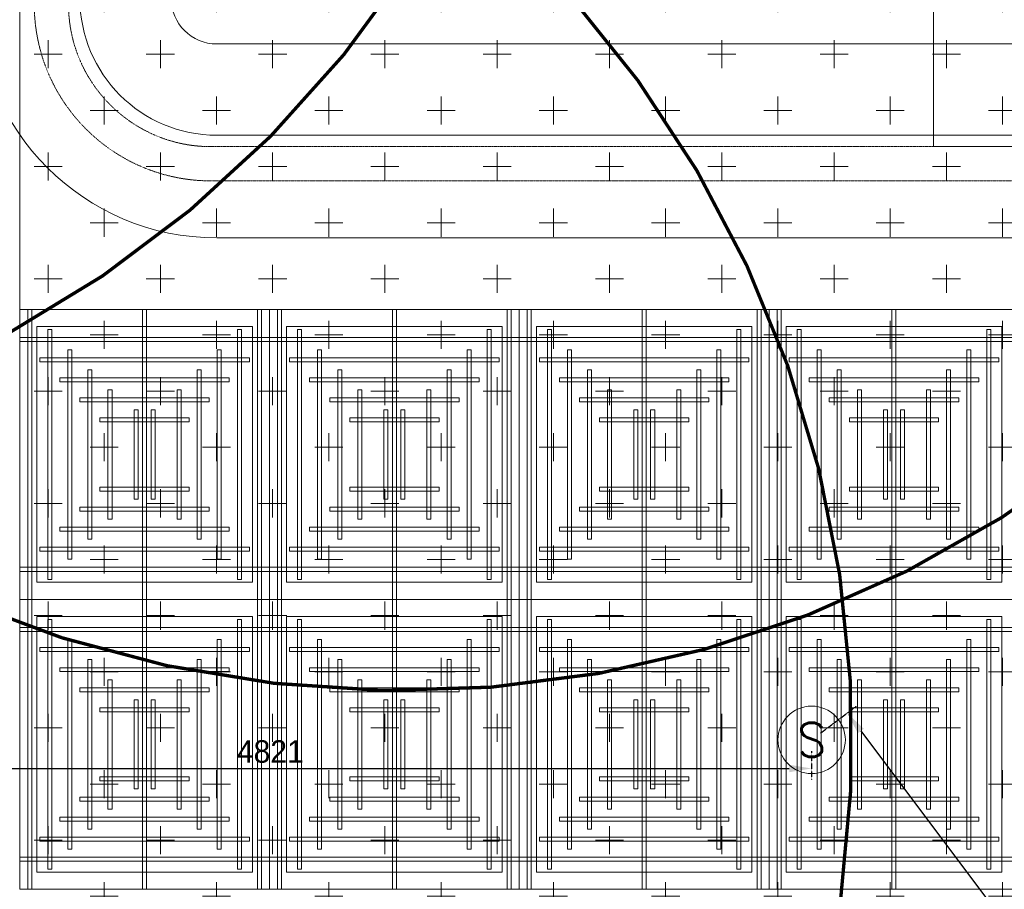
# Model space of a CAD drawing. Header units: millimetres. Extents: x 149250 to 222845, y -30669 to 18303.
# Tile 24 of 36: x 205532 to 209917, y 3344 to 7217. Entities that reach past the tile are written whole.
import ezdxf
from ezdxf.enums import TextEntityAlignment as Align

# ---------------------------------------------------------------- set-up
doc = ezdxf.new("R2010")
doc.units = ezdxf.units.MM
doc.header["$MEASUREMENT"] = 0
doc.header["$PDMODE"] = 3
doc.linetypes.add('( Hidden )', pattern=[0.375, 0.25, -0.125])
doc.linetypes.add('IRISH HOUSE_FF46_HYD AIRPORT_HVAC DUCTING LAYOUT 3$0$( Dashed )', pattern=[0.75, 0.5, -0.25])
doc.layers.get('0').update_dxf_attribs({"lineweight": 5})
doc.layers.get('Defpoints').update_dxf_attribs({"color": 2, "lineweight": 20})
for name, color, linetype, lineweight in [('A-ANNO-DIMS-30', 7, 'Continuous', 5), ('IRISH HOUSE_FF46_HYD AIRPORT_HVAC DUCTING LAYOUT 3$0$02_Elevation 00', 8, 'Continuous', 9), ('IRISH HOUSE_FF46_HYD AIRPORT_HVAC DUCTING LAYOUT 3$0$Ceiling', 14, 'Continuous', 9), ('IRISH HOUSE_FF46_HYD AIRPORT_HVAC DUCTING LAYOUT 3$0$Grey', 8, 'Continuous', 9)]:
    doc.layers.add(name, color=color, linetype=linetype, lineweight=lineweight)
doc.layers.add('IRISH HOUSE_FF46_HYD AIRPORT_HVAC DUCTING LAYOUT 3$0$RCP LAYOUT', color=9, linetype='Continuous', true_color=0x808080)
doc.layers.add('M-MEP-ELFA-DETECTOR', color=7, linetype='Continuous', lineweight=20, true_color=0xa50000)
doc.layers.add('M-MEP-ELPR-EQUIP', color=6, linetype='Continuous', lineweight=20, true_color=0xff00ff)
doc.styles.add('Oswald Light', font='txt')
doc.styles.get("Standard").update_dxf_attribs({"font": 'romans.shx'})
doc.dimstyles.new('MDS-50', dxfattribs={"dimtxt": 100, "dimasz": 100, "dimexe": 50, "dimexo": 50, "dimgap": 25, "dimtad": 1, "dimdec": 0, "dimtxsty": 'Oswald Light', "dimcen": 0, "dimdle": 1.5875, "dimazin": 0, "dimtfac": 1, "dimtdec": 0, "dimtix": 1, "dimtmove": 0, "dimatfit": 0, "dimfxl": 1, "dimfrac": 2, "dimtolj": 1, "dimarcsym": 0})
pattern_1 = [(0, (215845.97, 40813), (250, 250), [125, -375]), (90, (215908.47, 40750.5), (-250, 250), [125, -375])]

# ---------------------------------------------------------------- blocks, each defined once
blk = doc.blocks.new('IRISH HOUSE_FF46_HYD AIRPORT_HVAC DUCTING LAYOUT 3$0$IRISH HOUSE-RCP LAYOUT')
at = {"color": 8, "lineweight": 0, "ltscale": 0.25, "true_color": 0x808080}
for p, q in [((5185.4, 3209.1), (5185.4, -3245.4)), ((5185.4, -3245.4), (10746.8, -3245.4)), ((5185.4, -4536.3), (5185.4, -3245.4)), ((5185.4, -3245.4), (6297.7, -3245.4)), ((7409.9, -3245.4), (6297.7, -3245.4)), ((6297.7, -3245.4), (6297.7, -4536.3)), ((6297.7, -3245.4), (6297.7, -4536.3)), ((7409.9, -4536.3), (7409.9, -3245.4)), ((7409.9, -4536.3), (7409.9, -3245.4)), ((7409.9, -3245.4), (8522.2, -3245.4)), ((8522.2, -3245.4), (8522.2, -4536.3)), ((9634.5, -3245.4), (8522.2, -3245.4)), ((8522.2, -3245.4), (8522.2, -4536.3)), ((5261.6, -4460.1), (5261.6, -3321.6)), ((5261.6, -3321.6), (6221.5, -3321.6)), ((6221.5, -3321.6), (6221.5, -4460.1)), ((7333.7, -3321.6), (6373.9, -3321.6)), ((6373.9, -3321.6), (6373.9, -4460.1)), ((7333.7, -4460.1), (7333.7, -3321.6)), ((7486.1, -4460.1), (7486.1, -3321.6)), ((7486.1, -3321.6), (8446, -3321.6)), ((8446, -3321.6), (8446, -4460.1)), ((9558.3, -3321.6), (8598.4, -3321.6)), ((8598.4, -3321.6), (8598.4, -4460.1)), ((9558.3, -4460.1), (9558.3, -3321.6)), ((6221.5, -4460.1), (5261.6, -4460.1)), ((6373.9, -4460.1), (7333.7, -4460.1)), ((8446, -4460.1), (7486.1, -4460.1)), ((8598.4, -4460.1), (9558.3, -4460.1)), ((6297.7, -4536.3), (5185.4, -4536.3)), ((6297.7, -4536.3), (5185.4, -4536.3)), ((5185.4, -4536.3), (5185.4, -5827.2)), ((6297.7, -4536.3), (7409.9, -4536.3)), ((6297.7, -4536.3), (7409.9, -4536.3)), ((6297.7, -5827.2), (6297.7, -4536.3)), ((6297.7, -5827.2), (6297.7, -4536.3)), ((7409.9, -4536.3), (7409.9, -5827.2)), ((8522.2, -4536.3), (7409.9, -4536.3)), ((8522.2, -4536.3), (7409.9, -4536.3)), ((7409.9, -4536.3), (7409.9, -5827.2)), ((8522.2, -5827.2), (8522.2, -4536.3)), ((8522.2, -4536.3), (9634.5, -4536.3)), ((8522.2, -4536.3), (9634.5, -4536.3)), ((8522.2, -5827.2), (8522.2, -4536.3)), ((6221.5, -4612.5), (5261.6, -4612.5)), ((5261.6, -4612.5), (5261.6, -5751)), ((6221.5, -5751), (6221.5, -4612.5)), ((6373.9, -4612.5), (7333.7, -4612.5)), ((6373.9, -5751), (6373.9, -4612.5)), ((7333.7, -4612.5), (7333.7, -5751)), ((8446, -4612.5), (7486.1, -4612.5)), ((7486.1, -4612.5), (7486.1, -5751)), ((8446, -5751), (8446, -4612.5)), ((8598.4, -4612.5), (9558.3, -4612.5)), ((8598.4, -5751), (8598.4, -4612.5)), ((9558.3, -4612.5), (9558.3, -5751)), ((5261.6, -5751), (6221.5, -5751)), ((7333.7, -5751), (6373.9, -5751)), ((7486.1, -5751), (8446, -5751)), ((9558.3, -5751), (8598.4, -5751)), ((5185.4, -5827.2), (6297.7, -5827.2)), ((7409.9, -5827.2), (6297.7, -5827.2)), ((7409.9, -5827.2), (8522.2, -5827.2)), ((9634.5, -5827.2), (8522.2, -5827.2))]:
    blk.add_line(p, q, dxfattribs=at)
at = {"layer": 'IRISH HOUSE_FF46_HYD AIRPORT_HVAC DUCTING LAYOUT 3$0$02_Elevation 00', "color": 8, "lineweight": 0, "ltscale": 0.25, "true_color": 0x808080}
for p, q in [((9254.7, -1753.8), (9254.7, -2519.9)), ((9254.7, -2519.9), (10677.1, -2519.9))]:
    blk.add_line(p, q, dxfattribs=at)
at = {"layer": 'IRISH HOUSE_FF46_HYD AIRPORT_HVAC DUCTING LAYOUT 3$0$Ceiling', "color": 8, "lineweight": 0, "ltscale": 0.25, "true_color": 0x808080}
for p, q in [((5239, -3245.4), (5221.1, -3245.4)), ((5221.1, -3245.4), (5221.1, -4536.3)), ((5239, -4536.3), (5239, -3245.4)), ((5732.6, -4536.3), (5732.6, -3245.4)), ((5732.6, -3245.4), (5750.5, -3245.4)), ((5750.5, -3245.4), (5750.5, -4536.3)), ((6244, -4536.3), (6244, -3245.4)), ((6244, -3245.4), (6261.9, -3245.4)), ((6261.9, -3245.4), (6261.9, -4536.3)), ((6351.3, -3245.4), (6333.4, -3245.4)), ((6333.4, -3245.4), (6333.4, -4536.3)), ((6351.3, -4536.3), (6351.3, -3245.4)), ((6862.7, -3245.4), (6844.9, -3245.4)), ((6844.9, -3245.4), (6844.9, -4536.3)), ((6862.7, -4536.3), (6862.7, -3245.4)), ((7356.3, -4536.3), (7356.3, -3245.4)), ((7356.3, -3245.4), (7374.2, -3245.4)), ((7374.2, -3245.4), (7374.2, -4536.3)), ((7463.6, -3245.4), (7445.7, -3245.4)), ((7445.7, -3245.4), (7445.7, -4536.3)), ((7463.6, -4536.3), (7463.6, -3245.4)), ((7957.1, -4536.3), (7957.1, -3245.4)), ((7957.1, -3245.4), (7975, -3245.4)), ((7975, -3245.4), (7975, -4536.3)), ((8468.6, -4536.3), (8468.6, -3245.4)), ((8468.6, -3245.4), (8486.5, -3245.4)), ((8486.5, -3245.4), (8486.5, -4536.3)), ((8575.8, -3245.4), (8558, -3245.4)), ((8558, -3245.4), (8558, -4536.3)), ((8575.8, -4536.3), (8575.8, -3245.4)), ((9087.3, -3245.4), (9069.4, -3245.4)), ((9069.4, -3245.4), (9069.4, -4536.3)), ((9087.3, -4536.3), (9087.3, -3245.4)), ((6297.7, -3370.5), (5185.4, -3370.5)), ((5185.4, -3370.5), (5185.4, -3388.4)), ((5310.5, -4447), (5310.5, -3334.8)), ((5310.5, -3334.8), (5328.4, -3334.8)), ((5328.4, -3334.8), (5328.4, -4447)), ((6154.7, -4447), (6154.7, -3334.8)), ((6154.7, -3334.8), (6172.6, -3334.8)), ((6172.6, -3334.8), (6172.6, -4447)), ((6297.7, -3388.4), (6297.7, -3370.5)), ((6297.7, -3370.5), (7409.9, -3370.5)), ((6297.7, -3388.4), (6297.7, -3370.5)), ((6440.6, -3334.8), (6422.8, -3334.8)), ((6422.8, -3334.8), (6422.8, -4447)), ((6440.6, -4447), (6440.6, -3334.8)), ((7284.8, -3334.8), (7267, -3334.8)), ((7267, -3334.8), (7267, -4447)), ((7284.8, -4447), (7284.8, -3334.8)), ((7409.9, -3370.5), (7409.9, -3388.4)), ((8522.2, -3370.5), (7409.9, -3370.5)), ((7409.9, -3370.5), (7409.9, -3388.4)), ((7535, -4447), (7535, -3334.8)), ((7535, -3334.8), (7552.9, -3334.8)), ((7552.9, -3334.8), (7552.9, -4447)), ((8379.2, -4447), (8379.2, -3334.8)), ((8379.2, -3334.8), (8397.1, -3334.8)), ((8397.1, -3334.8), (8397.1, -4447)), ((8522.2, -3388.4), (8522.2, -3370.5)), ((8522.2, -3388.4), (8522.2, -3370.5)), ((8522.2, -3370.5), (9634.5, -3370.5)), ((8665.2, -3334.8), (8647.3, -3334.8)), ((8647.3, -3334.8), (8647.3, -4447)), ((8665.2, -4447), (8665.2, -3334.8)), ((9509.4, -3334.8), (9491.5, -3334.8)), ((9491.5, -3334.8), (9491.5, -4447)), ((9509.4, -4447), (9509.4, -3334.8)), ((5185.4, -3388.4), (6297.7, -3388.4)), ((7409.9, -3388.4), (6297.7, -3388.4)), ((7409.9, -3388.4), (8522.2, -3388.4)), ((9634.5, -3388.4), (8522.2, -3388.4)), ((5274.7, -3459.9), (5274.7, -3477.8)), ((6208.2, -3459.9), (5274.7, -3459.9)), ((5399.9, -4357.6), (5399.9, -3424.1)), ((5399.9, -3424.1), (5417.7, -3424.1)), ((5417.7, -3424.1), (5417.7, -4357.6)), ((6065.3, -4357.6), (6065.3, -3424.1)), ((6065.3, -3424.1), (6083.2, -3424.1)), ((6083.2, -3424.1), (6083.2, -4357.6)), ((6208.2, -3477.8), (6208.2, -3459.9)), ((6387.1, -3477.8), (6387.1, -3459.9)), ((6387.1, -3459.9), (7320.6, -3459.9)), ((6530, -3424.1), (6512.1, -3424.1)), ((6512.1, -3424.1), (6512.1, -4357.6)), ((6530, -4357.6), (6530, -3424.1)), ((7195.5, -3424.1), (7177.6, -3424.1)), ((7177.6, -3424.1), (7177.6, -4357.6)), ((7195.5, -4357.6), (7195.5, -3424.1)), ((7320.6, -3459.9), (7320.6, -3477.8)), ((7499.3, -3459.9), (7499.3, -3477.8)), ((8432.8, -3459.9), (7499.3, -3459.9)), ((7624.4, -4357.6), (7624.4, -3424.1)), ((7624.4, -3424.1), (7642.3, -3424.1)), ((7642.3, -3424.1), (7642.3, -4357.6)), ((8289.9, -4357.6), (8289.9, -3424.1)), ((8289.9, -3424.1), (8307.7, -3424.1)), ((8307.7, -3424.1), (8307.7, -4357.6)), ((8432.8, -3477.8), (8432.8, -3459.9)), ((8611.7, -3477.8), (8611.7, -3459.9)), ((8611.7, -3459.9), (9545.1, -3459.9)), ((8754.6, -3424.1), (8736.7, -3424.1)), ((8736.7, -3424.1), (8736.7, -4357.6)), ((8754.6, -4357.6), (8754.6, -3424.1)), ((9420, -3424.1), (9402.2, -3424.1)), ((9402.2, -3424.1), (9402.2, -4357.6)), ((9420, -4357.6), (9420, -3424.1)), ((9545.1, -3459.9), (9545.1, -3477.8)), ((5274.7, -3477.8), (6208.2, -3477.8)), ((7320.6, -3477.8), (6387.1, -3477.8)), ((7499.3, -3477.8), (8432.8, -3477.8)), ((9545.1, -3477.8), (8611.7, -3477.8)), ((5364.1, -3549.3), (5364.1, -3567.1)), ((6118.8, -3549.3), (5364.1, -3549.3)), ((5489.2, -4268.2), (5489.2, -3513.5)), ((5489.2, -3513.5), (5507.1, -3513.5)), ((5507.1, -3513.5), (5507.1, -4268.2)), ((5976, -4268.2), (5976, -3513.5)), ((5976, -3513.5), (5993.8, -3513.5)), ((5993.8, -3513.5), (5993.8, -4268.2)), ((6118.8, -3567.1), (6118.8, -3549.3)), ((6476.5, -3567.1), (6476.5, -3549.3)), ((6476.5, -3549.3), (7231.3, -3549.3)), ((6619.4, -3513.5), (6601.5, -3513.5)), ((6601.5, -3513.5), (6601.5, -4268.2)), ((6619.4, -4268.2), (6619.4, -3513.5)), ((7106.1, -3513.5), (7088.2, -3513.5)), ((7088.2, -3513.5), (7088.2, -4268.2)), ((7106.1, -4268.2), (7106.1, -3513.5)), ((7231.3, -3549.3), (7231.3, -3567.1)), ((7588.6, -3549.3), (7588.6, -3567.1)), ((8343.3, -3549.3), (7588.6, -3549.3)), ((7713.8, -4268.2), (7713.8, -3513.5)), ((7713.8, -3513.5), (7731.6, -3513.5)), ((7731.6, -3513.5), (7731.6, -4268.2)), ((8200.5, -4268.2), (8200.5, -3513.5)), ((8200.5, -3513.5), (8218.4, -3513.5)), ((8218.4, -3513.5), (8218.4, -4268.2)), ((8343.3, -3567.1), (8343.3, -3549.3)), ((8701.1, -3567.1), (8701.1, -3549.3)), ((8701.1, -3549.3), (9455.8, -3549.3)), ((8843.9, -3513.5), (8826.1, -3513.5)), ((8826.1, -3513.5), (8826.1, -4268.2)), ((8843.9, -4268.2), (8843.9, -3513.5)), ((9330.7, -3513.5), (9312.8, -3513.5)), ((9312.8, -3513.5), (9312.8, -4268.2)), ((9330.7, -4268.2), (9330.7, -3513.5)), ((9455.8, -3549.3), (9455.8, -3567.1)), ((5364.1, -3567.1), (6118.8, -3567.1)), ((7231.3, -3567.1), (6476.5, -3567.1)), ((7588.6, -3567.1), (8343.3, -3567.1)), ((9455.8, -3567.1), (8701.1, -3567.1)), ((5453.5, -3638.6), (5453.5, -3656.5)), ((6029.5, -3638.6), (5453.5, -3638.6)), ((5578.6, -4178.9), (5578.6, -3602.9)), ((5578.6, -3602.9), (5596.5, -3602.9)), ((5596.5, -3602.9), (5596.5, -4178.9)), ((5904.4, -3602.9), (5886.5, -3602.9)), ((5886.5, -3602.9), (5886.5, -4178.9)), ((5904.4, -4178.9), (5904.4, -3602.9)), ((6029.5, -3656.5), (6029.5, -3638.6)), ((6565.8, -3656.5), (6565.8, -3638.6)), ((6565.8, -3638.6), (7141.9, -3638.6)), ((6691, -4178.9), (6691, -3602.9)), ((6691, -3602.9), (6708.8, -3602.9)), ((6708.8, -3602.9), (6708.8, -4178.9)), ((7016.7, -3602.9), (6998.9, -3602.9)), ((6998.9, -3602.9), (6998.9, -4178.9)), ((7016.7, -4178.9), (7016.7, -3602.9)), ((7141.9, -3638.6), (7141.9, -3656.5)), ((7678, -3638.6), (7678, -3656.5)), ((8254, -3638.6), (7678, -3638.6)), ((7803.1, -4178.9), (7803.1, -3602.9)), ((7803.1, -3602.9), (7821, -3602.9)), ((7821, -3602.9), (7821, -4178.9)), ((8128.9, -3602.9), (8111.1, -3602.9)), ((8111.1, -3602.9), (8111.1, -4178.9)), ((8128.9, -4178.9), (8128.9, -3602.9)), ((8254, -3656.5), (8254, -3638.6)), ((8790.4, -3656.5), (8790.4, -3638.6)), ((8790.4, -3638.6), (9366.4, -3638.6)), ((8915.5, -4178.9), (8915.5, -3602.9)), ((8915.5, -3602.9), (8933.4, -3602.9)), ((8933.4, -3602.9), (8933.4, -4178.9)), ((9241.3, -3602.9), (9223.4, -3602.9)), ((9223.4, -3602.9), (9223.4, -4178.9)), ((9241.3, -4178.9), (9241.3, -3602.9)), ((9366.4, -3638.6), (9366.4, -3656.5)), ((5453.5, -3656.5), (6029.5, -3656.5)), ((7141.9, -3656.5), (6565.8, -3656.5)), ((7678, -3656.5), (8254, -3656.5)), ((9366.4, -3656.5), (8790.4, -3656.5)), ((5694.8, -4089.5), (5694.8, -3692.2)), ((5694.8, -3692.2), (5712.6, -3692.2)), ((5712.6, -3692.2), (5712.6, -4089.5)), ((5788.2, -3692.2), (5770.3, -3692.2)), ((5770.3, -3692.2), (5770.3, -4089.5)), ((5788.2, -4089.5), (5788.2, -3692.2)), ((6807.1, -4089.5), (6807.1, -3692.2)), ((6807.1, -3692.2), (6825, -3692.2)), ((6825, -3692.2), (6825, -4089.5)), ((6900.6, -3692.2), (6882.7, -3692.2)), ((6882.7, -3692.2), (6882.7, -4089.5)), ((6900.6, -4089.5), (6900.6, -3692.2)), ((7919.3, -4089.5), (7919.3, -3692.2)), ((7919.3, -3692.2), (7937.2, -3692.2)), ((7937.2, -3692.2), (7937.2, -4089.5)), ((8012.8, -3692.2), (7994.9, -3692.2)), ((7994.9, -3692.2), (7994.9, -4089.5)), ((8012.8, -4089.5), (8012.8, -3692.2)), ((9031.7, -4089.5), (9031.7, -3692.2)), ((9031.7, -3692.2), (9049.6, -3692.2)), ((9049.6, -3692.2), (9049.6, -4089.5)), ((9125.1, -3692.2), (9107.3, -3692.2)), ((9107.3, -3692.2), (9107.3, -4089.5)), ((9125.1, -4089.5), (9125.1, -3692.2)), ((5542.8, -3728), (5542.8, -3745.9)), ((5940.1, -3728), (5542.8, -3728)), ((5542.8, -3745.9), (5940.1, -3745.9)), ((5940.1, -3745.9), (5940.1, -3728)), ((6655.2, -3745.9), (6655.2, -3728)), ((6655.2, -3728), (7052.5, -3728)), ((7052.5, -3745.9), (6655.2, -3745.9)), ((7052.5, -3728), (7052.5, -3745.9)), ((7767.4, -3728), (7767.4, -3745.9)), ((8164.7, -3728), (7767.4, -3728)), ((7767.4, -3745.9), (8164.7, -3745.9)), ((8164.7, -3745.9), (8164.7, -3728)), ((8879.8, -3745.9), (8879.8, -3728)), ((8879.8, -3728), (9277, -3728)), ((9277, -3745.9), (8879.8, -3745.9)), ((9277, -3728), (9277, -3745.9)), ((5542.8, -4053.8), (5542.8, -4035.9)), ((5542.8, -4035.9), (5940.1, -4035.9)), ((5940.1, -4053.8), (5542.8, -4053.8)), ((5940.1, -4035.9), (5940.1, -4053.8)), ((7052.5, -4035.9), (6655.2, -4035.9)), ((6655.2, -4035.9), (6655.2, -4053.8)), ((6655.2, -4053.8), (7052.5, -4053.8)), ((7052.5, -4053.8), (7052.5, -4035.9)), ((7767.4, -4053.8), (7767.4, -4035.9)), ((7767.4, -4035.9), (8164.7, -4035.9)), ((8164.7, -4053.8), (7767.4, -4053.8)), ((8164.7, -4035.9), (8164.7, -4053.8)), ((9277, -4035.9), (8879.8, -4035.9)), ((8879.8, -4035.9), (8879.8, -4053.8)), ((8879.8, -4053.8), (9277, -4053.8)), ((9277, -4053.8), (9277, -4035.9)), ((5712.6, -4089.5), (5694.8, -4089.5)), ((5770.3, -4089.5), (5788.2, -4089.5)), ((6825, -4089.5), (6807.1, -4089.5)), ((6882.7, -4089.5), (6900.6, -4089.5)), ((7937.2, -4089.5), (7919.3, -4089.5)), ((7994.9, -4089.5), (8012.8, -4089.5)), ((9049.6, -4089.5), (9031.7, -4089.5)), ((9107.3, -4089.5), (9125.1, -4089.5)), ((5453.5, -4143.1), (5453.5, -4125.3)), ((5453.5, -4125.3), (6029.5, -4125.3)), ((6029.5, -4143.1), (5453.5, -4143.1)), ((6029.5, -4125.3), (6029.5, -4143.1)), ((7141.9, -4125.3), (6565.8, -4125.3)), ((6565.8, -4125.3), (6565.8, -4143.1)), ((6565.8, -4143.1), (7141.9, -4143.1)), ((7141.9, -4143.1), (7141.9, -4125.3)), ((7678, -4143.1), (7678, -4125.3)), ((7678, -4125.3), (8254, -4125.3)), ((8254, -4143.1), (7678, -4143.1)), ((8254, -4125.3), (8254, -4143.1)), ((9366.4, -4125.3), (8790.4, -4125.3)), ((8790.4, -4125.3), (8790.4, -4143.1)), ((8790.4, -4143.1), (9366.4, -4143.1)), ((9366.4, -4143.1), (9366.4, -4125.3)), ((5596.5, -4178.9), (5578.6, -4178.9)), ((5886.5, -4178.9), (5904.4, -4178.9)), ((6708.8, -4178.9), (6691, -4178.9)), ((6998.9, -4178.9), (7016.7, -4178.9)), ((7821, -4178.9), (7803.1, -4178.9)), ((8111.1, -4178.9), (8128.9, -4178.9)), ((8933.4, -4178.9), (8915.5, -4178.9)), ((9223.4, -4178.9), (9241.3, -4178.9)), ((5364.1, -4232.5), (5364.1, -4214.6)), ((5364.1, -4214.6), (6118.8, -4214.6)), ((6118.8, -4232.5), (5364.1, -4232.5)), ((6118.8, -4214.6), (6118.8, -4232.5)), ((7231.2, -4214.6), (6476.5, -4214.6)), ((6476.5, -4214.6), (6476.5, -4232.5)), ((6476.5, -4232.5), (7231.2, -4232.5)), ((7231.2, -4232.5), (7231.2, -4214.6)), ((7588.7, -4232.5), (7588.7, -4214.6)), ((7588.7, -4214.6), (8343.4, -4214.6)), ((8343.4, -4232.5), (7588.7, -4232.5)), ((8343.4, -4214.6), (8343.4, -4232.5)), ((9455.8, -4214.6), (8701, -4214.6)), ((8701, -4214.6), (8701, -4232.5)), ((8701, -4232.5), (9455.8, -4232.5)), ((9455.8, -4232.5), (9455.8, -4214.6)), ((5507.1, -4268.2), (5489.2, -4268.2)), ((5993.8, -4268.2), (5976, -4268.2)), ((6601.5, -4268.2), (6619.4, -4268.2)), ((7088.2, -4268.2), (7106.1, -4268.2)), ((7731.6, -4268.2), (7713.8, -4268.2)), ((8218.4, -4268.2), (8200.5, -4268.2)), ((8826.1, -4268.2), (8843.9, -4268.2)), ((9312.8, -4268.2), (9330.7, -4268.2)), ((5274.7, -4321.9), (5274.7, -4304)), ((5274.7, -4304), (6208.2, -4304)), ((6208.2, -4321.9), (5274.7, -4321.9)), ((6208.2, -4304), (6208.2, -4321.9)), ((7320.6, -4304), (6387.1, -4304)), ((6387.1, -4304), (6387.1, -4321.9)), ((6387.1, -4321.9), (7320.6, -4321.9)), ((7320.6, -4321.9), (7320.6, -4304)), ((7499.3, -4321.9), (7499.3, -4304)), ((7499.3, -4304), (8432.8, -4304)), ((8432.8, -4321.9), (7499.3, -4321.9)), ((8432.8, -4304), (8432.8, -4321.9)), ((9545.1, -4304), (8611.7, -4304)), ((8611.7, -4304), (8611.7, -4321.9)), ((8611.7, -4321.9), (9545.1, -4321.9)), ((9545.1, -4321.9), (9545.1, -4304)), ((5417.7, -4357.6), (5399.9, -4357.6)), ((6083.2, -4357.6), (6065.3, -4357.6)), ((6512.1, -4357.6), (6530, -4357.6)), ((7177.6, -4357.6), (7195.5, -4357.6)), ((7642.3, -4357.6), (7624.4, -4357.6)), ((8307.7, -4357.6), (8289.9, -4357.6)), ((8736.7, -4357.6), (8754.6, -4357.6)), ((9402.2, -4357.6), (9420, -4357.6)), ((5185.4, -4393.3), (6297.7, -4393.3)), ((5185.4, -4411.2), (5185.4, -4393.3)), ((6297.7, -4411.2), (5185.4, -4411.2)), ((7409.9, -4393.3), (6297.7, -4393.3)), ((6297.7, -4393.3), (6297.7, -4411.2)), ((6297.7, -4393.3), (6297.7, -4411.2)), ((6297.7, -4411.2), (7409.9, -4411.2)), ((7409.9, -4411.2), (7409.9, -4393.3)), ((7409.9, -4393.3), (8522.2, -4393.3)), ((7409.9, -4411.2), (7409.9, -4393.3)), ((8522.2, -4411.2), (7409.9, -4411.2)), ((8522.2, -4393.3), (8522.2, -4411.2)), ((9634.5, -4393.3), (8522.2, -4393.3)), ((8522.2, -4393.3), (8522.2, -4411.2)), ((8522.2, -4411.2), (9634.5, -4411.2)), ((5328.4, -4447), (5310.5, -4447)), ((6172.6, -4447), (6154.7, -4447)), ((6422.8, -4447), (6440.6, -4447)), ((7267, -4447), (7284.8, -4447)), ((7552.9, -4447), (7535, -4447)), ((8397.1, -4447), (8379.2, -4447)), ((8647.3, -4447), (8665.2, -4447)), ((9491.5, -4447), (9509.4, -4447)), ((5221.1, -4536.3), (5239, -4536.3)), ((5221.1, -4536.3), (5239, -4536.3)), ((5221.1, -5827.2), (5221.1, -4536.3)), ((5239, -4536.3), (5239, -5827.2)), ((5750.5, -4536.3), (5732.6, -4536.3)), ((5750.5, -4536.3), (5732.6, -4536.3)), ((5732.6, -4536.3), (5732.6, -5827.2)), ((5750.5, -5827.2), (5750.5, -4536.3)), ((6261.9, -4536.3), (6244, -4536.3)), ((6261.9, -4536.3), (6244, -4536.3)), ((6244, -4536.3), (6244, -5827.2)), ((6261.9, -5827.2), (6261.9, -4536.3)), ((6333.4, -4536.3), (6351.3, -4536.3)), ((6333.4, -4536.3), (6351.3, -4536.3)), ((6333.4, -5827.2), (6333.4, -4536.3)), ((6351.3, -4536.3), (6351.3, -5827.2)), ((6844.9, -4536.3), (6862.7, -4536.3)), ((6844.9, -4536.3), (6862.7, -4536.3)), ((6844.9, -5827.2), (6844.9, -4536.3)), ((6862.7, -4536.3), (6862.7, -5827.2)), ((7374.2, -4536.3), (7356.3, -4536.3)), ((7374.2, -4536.3), (7356.3, -4536.3)), ((7356.3, -4536.3), (7356.3, -5827.2)), ((7374.2, -5827.2), (7374.2, -4536.3)), ((7445.7, -4536.3), (7463.6, -4536.3)), ((7445.7, -4536.3), (7463.6, -4536.3)), ((7445.7, -5827.2), (7445.7, -4536.3)), ((7463.6, -4536.3), (7463.6, -5827.2)), ((7975, -4536.3), (7957.1, -4536.3)), ((7975, -4536.3), (7957.1, -4536.3)), ((7957.1, -4536.3), (7957.1, -5827.2)), ((7975, -5827.2), (7975, -4536.3)), ((8486.5, -4536.3), (8468.6, -4536.3)), ((8486.5, -4536.3), (8468.6, -4536.3)), ((8468.6, -4536.3), (8468.6, -5827.2)), ((8486.5, -5827.2), (8486.5, -4536.3)), ((8558, -4536.3), (8575.8, -4536.3)), ((8558, -4536.3), (8575.8, -4536.3)), ((8558, -5827.2), (8558, -4536.3)), ((8575.8, -4536.3), (8575.8, -5827.2)), ((9069.4, -4536.3), (9087.3, -4536.3)), ((9069.4, -4536.3), (9087.3, -4536.3)), ((9069.4, -5827.2), (9069.4, -4536.3)), ((9087.3, -4536.3), (9087.3, -5827.2)), ((5328.4, -4625.7), (5310.5, -4625.7)), ((5310.5, -4625.7), (5310.5, -5737.9)), ((5328.4, -5737.9), (5328.4, -4625.7)), ((6172.6, -4625.7), (6154.7, -4625.7)), ((6154.7, -4625.7), (6154.7, -5737.9)), ((6172.6, -5737.9), (6172.6, -4625.7)), ((6422.8, -4625.7), (6440.6, -4625.7)), ((6422.8, -5737.9), (6422.8, -4625.7)), ((6440.6, -4625.7), (6440.6, -5737.9)), ((7267, -4625.7), (7284.8, -4625.7)), ((7267, -5737.9), (7267, -4625.7)), ((7284.8, -4625.7), (7284.8, -5737.9)), ((7552.9, -4625.7), (7535, -4625.7)), ((7535, -4625.7), (7535, -5737.9)), ((7552.9, -5737.9), (7552.9, -4625.7)), ((8397.1, -4625.7), (8379.2, -4625.7)), ((8379.2, -4625.7), (8379.2, -5737.9)), ((8397.1, -5737.9), (8397.1, -4625.7)), ((8647.3, -4625.7), (8665.2, -4625.7)), ((8647.3, -5737.9), (8647.3, -4625.7)), ((8665.2, -4625.7), (8665.2, -5737.9)), ((9491.5, -4625.7), (9509.4, -4625.7)), ((9491.5, -5737.9), (9491.5, -4625.7)), ((9509.4, -4625.7), (9509.4, -5737.9)), ((6297.7, -4661.4), (5185.4, -4661.4)), ((5185.4, -4661.4), (5185.4, -4679.3)), ((5185.4, -4679.3), (6297.7, -4679.3)), ((6297.7, -4679.3), (6297.7, -4661.4)), ((6297.7, -4661.4), (7409.9, -4661.4)), ((6297.7, -4679.3), (6297.7, -4661.4)), ((7409.9, -4679.3), (6297.7, -4679.3)), ((7409.9, -4661.4), (7409.9, -4679.3)), ((8522.2, -4661.4), (7409.9, -4661.4)), ((7409.9, -4661.4), (7409.9, -4679.3)), ((7409.9, -4679.3), (8522.2, -4679.3)), ((8522.2, -4679.3), (8522.2, -4661.4)), ((8522.2, -4679.3), (8522.2, -4661.4)), ((8522.2, -4661.4), (9634.5, -4661.4)), ((9634.5, -4679.3), (8522.2, -4679.3)), ((5417.7, -4715.1), (5399.9, -4715.1)), ((5399.9, -4715.1), (5399.9, -5648.5)), ((5417.7, -5648.5), (5417.7, -4715.1)), ((6083.2, -4715.1), (6065.3, -4715.1)), ((6065.3, -4715.1), (6065.3, -5648.5)), ((6083.2, -5648.5), (6083.2, -4715.1)), ((6512.1, -4715.1), (6530, -4715.1)), ((6512.1, -5648.5), (6512.1, -4715.1)), ((6530, -4715.1), (6530, -5648.5)), ((7177.6, -4715.1), (7195.5, -4715.1)), ((7177.6, -5648.5), (7177.6, -4715.1)), ((7195.5, -4715.1), (7195.5, -5648.5)), ((7642.3, -4715.1), (7624.4, -4715.1)), ((7624.4, -4715.1), (7624.4, -5648.5)), ((7642.3, -5648.5), (7642.3, -4715.1)), ((8307.7, -4715.1), (8289.9, -4715.1)), ((8289.9, -4715.1), (8289.9, -5648.5)), ((8307.7, -5648.5), (8307.7, -4715.1)), ((8736.7, -4715.1), (8754.6, -4715.1)), ((8736.7, -5648.5), (8736.7, -4715.1)), ((8754.6, -4715.1), (8754.6, -5648.5)), ((9402.2, -4715.1), (9420, -4715.1)), ((9402.2, -5648.5), (9402.2, -4715.1)), ((9420, -4715.1), (9420, -5648.5)), ((5274.7, -4750.8), (5274.7, -4768.7)), ((6208.2, -4750.8), (5274.7, -4750.8)), ((5274.7, -4768.7), (6208.2, -4768.7)), ((6208.2, -4768.7), (6208.2, -4750.8)), ((6387.1, -4768.7), (6387.1, -4750.8)), ((6387.1, -4750.8), (7320.6, -4750.8)), ((7320.6, -4768.7), (6387.1, -4768.7)), ((7320.6, -4750.8), (7320.6, -4768.7)), ((7499.3, -4750.8), (7499.3, -4768.7)), ((8432.8, -4750.8), (7499.3, -4750.8)), ((7499.3, -4768.7), (8432.8, -4768.7)), ((8432.8, -4768.7), (8432.8, -4750.8)), ((8611.7, -4768.7), (8611.7, -4750.8)), ((8611.7, -4750.8), (9545.1, -4750.8)), ((9545.1, -4768.7), (8611.7, -4768.7)), ((9545.1, -4750.8), (9545.1, -4768.7)), ((5507.1, -4804.4), (5489.2, -4804.4)), ((5489.2, -4804.4), (5489.2, -5559.1)), ((5507.1, -5559.1), (5507.1, -4804.4)), ((5993.8, -4804.4), (5976, -4804.4)), ((5976, -4804.4), (5976, -5559.1)), ((5993.8, -5559.1), (5993.8, -4804.4)), ((6601.5, -4804.4), (6619.4, -4804.4)), ((6601.5, -5559.1), (6601.5, -4804.4)), ((6619.4, -4804.4), (6619.4, -5559.1)), ((7088.2, -4804.4), (7106.1, -4804.4)), ((7088.2, -5559.1), (7088.2, -4804.4)), ((7106.1, -4804.4), (7106.1, -5559.1)), ((7731.6, -4804.4), (7713.8, -4804.4)), ((7713.8, -4804.4), (7713.8, -5559.1)), ((7731.6, -5559.1), (7731.6, -4804.4)), ((8218.4, -4804.4), (8200.5, -4804.4)), ((8200.5, -4804.4), (8200.5, -5559.1)), ((8218.4, -5559.1), (8218.4, -4804.4)), ((8826.1, -4804.4), (8843.9, -4804.4)), ((8826.1, -5559.1), (8826.1, -4804.4)), ((8843.9, -4804.4), (8843.9, -5559.1)), ((9312.8, -4804.4), (9330.7, -4804.4)), ((9312.8, -5559.1), (9312.8, -4804.4)), ((9330.7, -4804.4), (9330.7, -5559.1)), ((5364.1, -4840.2), (5364.1, -4858)), ((6118.8, -4840.2), (5364.1, -4840.2)), ((5364.1, -4858), (6118.8, -4858)), ((6118.8, -4858), (6118.8, -4840.2)), ((6476.5, -4858), (6476.5, -4840.2)), ((6476.5, -4840.2), (7231.2, -4840.2)), ((7231.2, -4858), (6476.5, -4858)), ((7231.2, -4840.2), (7231.2, -4858)), ((7588.7, -4840.2), (7588.7, -4858)), ((8343.4, -4840.2), (7588.7, -4840.2)), ((7588.7, -4858), (8343.4, -4858)), ((8343.4, -4858), (8343.4, -4840.2)), ((8701, -4858), (8701, -4840.2)), ((8701, -4840.2), (9455.8, -4840.2)), ((9455.8, -4858), (8701, -4858)), ((9455.8, -4840.2), (9455.8, -4858)), ((5596.5, -4893.8), (5578.6, -4893.8)), ((5578.6, -4893.8), (5578.6, -5469.8)), ((5596.5, -5469.8), (5596.5, -4893.8)), ((5886.5, -4893.8), (5904.4, -4893.8)), ((5886.5, -5469.8), (5886.5, -4893.8)), ((5904.4, -4893.8), (5904.4, -5469.8)), ((6708.8, -4893.8), (6691, -4893.8)), ((6691, -4893.8), (6691, -5469.8)), ((6708.8, -5469.8), (6708.8, -4893.8)), ((6998.9, -4893.8), (7016.7, -4893.8)), ((6998.9, -5469.8), (6998.9, -4893.8)), ((7016.7, -4893.8), (7016.7, -5469.8)), ((7821, -4893.8), (7803.1, -4893.8)), ((7803.1, -4893.8), (7803.1, -5469.8)), ((7821, -5469.8), (7821, -4893.8)), ((8111.1, -4893.8), (8128.9, -4893.8)), ((8111.1, -5469.8), (8111.1, -4893.8)), ((8128.9, -4893.8), (8128.9, -5469.8)), ((8933.4, -4893.8), (8915.5, -4893.8)), ((8915.5, -4893.8), (8915.5, -5469.8)), ((8933.4, -5469.8), (8933.4, -4893.8)), ((9223.4, -4893.8), (9241.3, -4893.8)), ((9223.4, -5469.8), (9223.4, -4893.8)), ((9241.3, -4893.8), (9241.3, -5469.8)), ((5453.5, -4929.5), (5453.5, -4947.4)), ((6029.5, -4929.5), (5453.5, -4929.5)), ((5453.5, -4947.4), (6029.5, -4947.4)), ((6029.5, -4947.4), (6029.5, -4929.5)), ((6565.8, -4947.4), (6565.8, -4929.5)), ((6565.8, -4929.5), (7141.9, -4929.5)), ((7141.9, -4947.4), (6565.8, -4947.4)), ((7141.9, -4929.5), (7141.9, -4947.4)), ((7678, -4929.5), (7678, -4947.4)), ((8254, -4929.5), (7678, -4929.5)), ((7678, -4947.4), (8254, -4947.4)), ((8254, -4947.4), (8254, -4929.5)), ((8790.4, -4947.4), (8790.4, -4929.5)), ((8790.4, -4929.5), (9366.4, -4929.5)), ((9366.4, -4947.4), (8790.4, -4947.4)), ((9366.4, -4929.5), (9366.4, -4947.4)), ((5712.6, -4983.1), (5694.8, -4983.1)), ((5694.8, -4983.1), (5694.8, -5380.4)), ((5712.6, -5380.4), (5712.6, -4983.1)), ((5770.3, -4983.1), (5788.2, -4983.1)), ((5770.3, -5380.4), (5770.3, -4983.1)), ((5788.2, -4983.1), (5788.2, -5380.4)), ((6825, -4983.1), (6807.1, -4983.1)), ((6807.1, -4983.1), (6807.1, -5380.4)), ((6825, -5380.4), (6825, -4983.1)), ((6882.7, -4983.1), (6900.6, -4983.1)), ((6882.7, -5380.4), (6882.7, -4983.1)), ((6900.6, -4983.1), (6900.6, -5380.4)), ((7937.2, -4983.1), (7919.3, -4983.1)), ((7919.3, -4983.1), (7919.3, -5380.4)), ((7937.2, -5380.4), (7937.2, -4983.1)), ((7994.9, -4983.1), (8012.8, -4983.1)), ((7994.9, -5380.4), (7994.9, -4983.1)), ((8012.8, -4983.1), (8012.8, -5380.4)), ((9049.6, -4983.1), (9031.7, -4983.1)), ((9031.7, -4983.1), (9031.7, -5380.4)), ((9049.6, -5380.4), (9049.6, -4983.1)), ((9107.3, -4983.1), (9125.1, -4983.1)), ((9107.3, -5380.4), (9107.3, -4983.1)), ((9125.1, -4983.1), (9125.1, -5380.4)), ((5542.8, -5018.9), (5542.8, -5036.8)), ((5940.1, -5018.9), (5542.8, -5018.9)), ((5542.8, -5036.8), (5940.1, -5036.8)), ((5940.1, -5036.8), (5940.1, -5018.9)), ((6655.2, -5036.8), (6655.2, -5018.9)), ((6655.2, -5018.9), (7052.5, -5018.9)), ((7052.5, -5036.8), (6655.2, -5036.8)), ((7052.5, -5018.9), (7052.5, -5036.8)), ((7767.4, -5018.9), (7767.4, -5036.8)), ((8164.7, -5018.9), (7767.4, -5018.9)), ((7767.4, -5036.8), (8164.7, -5036.8)), ((8164.7, -5036.8), (8164.7, -5018.9)), ((8879.8, -5036.8), (8879.8, -5018.9)), ((8879.8, -5018.9), (9277, -5018.9)), ((9277, -5036.8), (8879.8, -5036.8)), ((9277, -5018.9), (9277, -5036.8)), ((5542.8, -5344.7), (5542.8, -5326.8)), ((5542.8, -5326.8), (5940.1, -5326.8)), ((5940.1, -5344.7), (5542.8, -5344.7)), ((5940.1, -5326.8), (5940.1, -5344.7)), ((7052.5, -5326.8), (6655.2, -5326.8)), ((6655.2, -5326.8), (6655.2, -5344.7)), ((6655.2, -5344.7), (7052.5, -5344.7)), ((7052.5, -5344.7), (7052.5, -5326.8)), ((7767.4, -5344.7), (7767.4, -5326.8)), ((7767.4, -5326.8), (8164.7, -5326.8)), ((8164.7, -5344.7), (7767.4, -5344.7)), ((8164.7, -5326.8), (8164.7, -5344.7)), ((9277, -5326.8), (8879.8, -5326.8)), ((8879.8, -5326.8), (8879.8, -5344.7)), ((8879.8, -5344.7), (9277, -5344.7)), ((9277, -5344.7), (9277, -5326.8)), ((5694.8, -5380.4), (5712.6, -5380.4)), ((5788.2, -5380.4), (5770.3, -5380.4)), ((6807.1, -5380.4), (6825, -5380.4)), ((6900.6, -5380.4), (6882.7, -5380.4)), ((7919.3, -5380.4), (7937.2, -5380.4)), ((8012.8, -5380.4), (7994.9, -5380.4)), ((9031.7, -5380.4), (9049.6, -5380.4)), ((9125.1, -5380.4), (9107.3, -5380.4)), ((5453.5, -5434), (5453.5, -5416.2)), ((5453.5, -5416.2), (6029.5, -5416.2)), ((6029.5, -5434), (5453.5, -5434)), ((6029.5, -5416.2), (6029.5, -5434)), ((7141.9, -5416.2), (6565.8, -5416.2)), ((6565.8, -5416.2), (6565.8, -5434)), ((6565.8, -5434), (7141.9, -5434)), ((7141.9, -5434), (7141.9, -5416.2)), ((7678, -5434), (7678, -5416.2)), ((7678, -5416.2), (8254, -5416.2)), ((8254, -5434), (7678, -5434)), ((8254, -5416.2), (8254, -5434)), ((9366.4, -5416.2), (8790.4, -5416.2)), ((8790.4, -5416.2), (8790.4, -5434)), ((8790.4, -5434), (9366.4, -5434)), ((9366.4, -5434), (9366.4, -5416.2)), ((5578.6, -5469.8), (5596.5, -5469.8)), ((5904.4, -5469.8), (5886.5, -5469.8)), ((6691, -5469.8), (6708.8, -5469.8)), ((7016.7, -5469.8), (6998.9, -5469.8)), ((7803.1, -5469.8), (7821, -5469.8)), ((8128.9, -5469.8), (8111.1, -5469.8)), ((8915.5, -5469.8), (8933.4, -5469.8)), ((9241.3, -5469.8), (9223.4, -5469.8)), ((5364.1, -5523.4), (5364.1, -5505.5)), ((5364.1, -5505.5), (6118.8, -5505.5)), ((6118.8, -5523.4), (5364.1, -5523.4)), ((6118.8, -5505.5), (6118.8, -5523.4)), ((7231.3, -5505.5), (6476.5, -5505.5)), ((6476.5, -5505.5), (6476.5, -5523.4)), ((6476.5, -5523.4), (7231.3, -5523.4)), ((7231.3, -5523.4), (7231.3, -5505.5)), ((7588.6, -5523.4), (7588.6, -5505.5)), ((7588.6, -5505.5), (8343.3, -5505.5)), ((8343.3, -5523.4), (7588.6, -5523.4)), ((8343.3, -5505.5), (8343.3, -5523.4)), ((9455.8, -5505.5), (8701.1, -5505.5)), ((8701.1, -5505.5), (8701.1, -5523.4)), ((8701.1, -5523.4), (9455.8, -5523.4)), ((9455.8, -5523.4), (9455.8, -5505.5)), ((5489.2, -5559.1), (5507.1, -5559.1)), ((5976, -5559.1), (5993.8, -5559.1)), ((6619.4, -5559.1), (6601.5, -5559.1)), ((7106.1, -5559.1), (7088.2, -5559.1)), ((7713.8, -5559.1), (7731.6, -5559.1)), ((8200.5, -5559.1), (8218.4, -5559.1)), ((8843.9, -5559.1), (8826.1, -5559.1)), ((9330.7, -5559.1), (9312.8, -5559.1)), ((5274.7, -5612.8), (5274.7, -5594.9)), ((5274.7, -5594.9), (6208.2, -5594.9)), ((6208.2, -5594.9), (6208.2, -5612.8)), ((7320.6, -5594.9), (6387.1, -5594.9)), ((6387.1, -5594.9), (6387.1, -5612.8)), ((7320.6, -5612.8), (7320.6, -5594.9)), ((7499.3, -5612.8), (7499.3, -5594.9)), ((7499.3, -5594.9), (8432.8, -5594.9)), ((8432.8, -5594.9), (8432.8, -5612.8)), ((9545.1, -5594.9), (8611.7, -5594.9)), ((8611.7, -5594.9), (8611.7, -5612.8)), ((9545.1, -5612.8), (9545.1, -5594.9)), ((6208.2, -5612.8), (5274.7, -5612.8)), ((5399.9, -5648.5), (5417.7, -5648.5)), ((6065.3, -5648.5), (6083.2, -5648.5)), ((6387.1, -5612.8), (7320.6, -5612.8)), ((6530, -5648.5), (6512.1, -5648.5)), ((7195.5, -5648.5), (7177.6, -5648.5)), ((8432.8, -5612.8), (7499.3, -5612.8)), ((7624.4, -5648.5), (7642.3, -5648.5)), ((8289.9, -5648.5), (8307.7, -5648.5)), ((8611.7, -5612.8), (9545.1, -5612.8)), ((8754.6, -5648.5), (8736.7, -5648.5)), ((9420, -5648.5), (9402.2, -5648.5)), ((5185.4, -5684.3), (6297.7, -5684.3)), ((5185.4, -5702.1), (5185.4, -5684.3)), ((7409.9, -5684.3), (6297.7, -5684.3)), ((6297.7, -5684.3), (6297.7, -5702.1)), ((6297.7, -5684.3), (6297.7, -5702.1)), ((7409.9, -5702.1), (7409.9, -5684.3)), ((7409.9, -5684.3), (8522.2, -5684.3)), ((7409.9, -5702.1), (7409.9, -5684.3)), ((8522.2, -5684.3), (8522.2, -5702.1)), ((9634.5, -5684.3), (8522.2, -5684.3)), ((8522.2, -5684.3), (8522.2, -5702.1)), ((6297.7, -5702.1), (5185.4, -5702.1)), ((5310.5, -5737.9), (5328.4, -5737.9)), ((6154.7, -5737.9), (6172.6, -5737.9)), ((6297.7, -5702.1), (7409.9, -5702.1)), ((6440.6, -5737.9), (6422.8, -5737.9)), ((7284.8, -5737.9), (7267, -5737.9)), ((8522.2, -5702.1), (7409.9, -5702.1)), ((7535, -5737.9), (7552.9, -5737.9)), ((8379.2, -5737.9), (8397.1, -5737.9)), ((8522.2, -5702.1), (9634.5, -5702.1)), ((8665.2, -5737.9), (8647.3, -5737.9)), ((9509.4, -5737.9), (9491.5, -5737.9)), ((5239, -5827.2), (5221.1, -5827.2)), ((5732.6, -5827.2), (5750.5, -5827.2)), ((6244, -5827.2), (6261.9, -5827.2)), ((6351.3, -5827.2), (6333.4, -5827.2)), ((6862.7, -5827.2), (6844.9, -5827.2)), ((7356.3, -5827.2), (7374.2, -5827.2)), ((7463.6, -5827.2), (7445.7, -5827.2)), ((7957.1, -5827.2), (7975, -5827.2)), ((8468.6, -5827.2), (8486.5, -5827.2)), ((8575.8, -5827.2), (8558, -5827.2)), ((9087.3, -5827.2), (9069.4, -5827.2))]:
    blk.add_line(p, q, dxfattribs=at)
at = {"layer": 'IRISH HOUSE_FF46_HYD AIRPORT_HVAC DUCTING LAYOUT 3$0$Grey', "color": 8, "lineweight": 0, "ltscale": 0.25, "true_color": 0x808080}
for p, q in [((11439.6, -2062.7), (6063.1, -2062.7)), ((10677.1, -2469.1), (6063.1, -2469.1)), ((6063.1, -2469.1), (11439.6, -2469.1)), ((6063.1, -2926.3), (10677.1, -2926.3))]:
    blk.add_line(p, q, dxfattribs=at)
at = {"layer": 'IRISH HOUSE_FF46_HYD AIRPORT_HVAC DUCTING LAYOUT 3$0$Grey', "color": 8, "linetype": 'IRISH HOUSE_FF46_HYD AIRPORT_HVAC DUCTING LAYOUT 3$0$( Dashed )', "lineweight": 0, "ltscale": 0.2, "true_color": 0x808080}
for p, q in [((6037.7, -2519.9), (10677.1, -2519.9)), ((10677.1, -2672.3), (6037.7, -2672.3))]:
    blk.add_line(p, q, dxfattribs=at)
at = {"layer": 'IRISH HOUSE_FF46_HYD AIRPORT_HVAC DUCTING LAYOUT 3$0$Grey', "color": 8, "lineweight": 0, "ltscale": 0.25, "true_color": 0x808080}
for radius in [1066.8, 609.6, 609.6, 203.2]:
    blk.add_arc((6063.1, -1859.5), radius, 180, 270, dxfattribs=at)
at = {"layer": 'IRISH HOUSE_FF46_HYD AIRPORT_HVAC DUCTING LAYOUT 3$0$Grey', "color": 8, "linetype": 'IRISH HOUSE_FF46_HYD AIRPORT_HVAC DUCTING LAYOUT 3$0$( Dashed )', "lineweight": 0, "ltscale": 0.2, "true_color": 0x808080}
for radius in [787.4, 635]:
    blk.add_arc((6037.7, -1884.9), radius, 180, 270, dxfattribs=at)
blk = doc.blocks.new('IRISH HOUSE_FF46_HYD AIRPORT_HVAC DUCTING LAYOUT 3')
at = {"layer": 'IRISH HOUSE_FF46_HYD AIRPORT_HVAC DUCTING LAYOUT 3$0$RCP LAYOUT', "lineweight": 0}
blk.add_blockref('IRISH HOUSE_FF46_HYD AIRPORT_HVAC DUCTING LAYOUT 3$0$IRISH HOUSE-RCP LAYOUT', (0, 0), dxfattribs=at)
blk = doc.blocks.new('*U7')
at = {"color": 0}
blk.add_circle((0, 0), 100, dxfattribs=at)
blk.add_attdef('S', text='', height=100, dxfattribs=at).set_placement((0, 0), align=Align.MIDDLE_CENTER)
blk = doc.blocks.new('*D23')
at = {"layer": 'A-ANNO-DIMS-30', "color": 0, "linetype": '( Hidden )', "lineweight": -2, "transparency": 16777216}
for p, q in [((207214.8, 9184.3), (207113.3, 8981)), ((211688.4, 6951.1), (211586.9, 6747.8))]:
    blk.add_line(p, q, dxfattribs=at)
at = {"layer": 'A-ANNO-DIMS-30', "color": 0, "lineweight": -2, "transparency": 16777216}
blk.add_line((207225.1, 8981.1), (211519.7, 6837.2), dxfattribs=at)
at = {"layer": 'A-ANNO-DIMS-30', "color": 0, "transparency": 16777216}
for points in [[(207232.6, 8996), (207217.7, 8966.2), (207135.7, 9025.7)], [(211527.2, 6852.1), (211512.3, 6822.2), (211609.2, 6792.5)]]:
    blk.add_solid(points, dxfattribs=at)
at = {"layer": 'Defpoints', "color": 0, "transparency": 16777216}
for p in [(207237.1, 9229), (211710.7, 6995.8), (211609.2, 6792.5)]:
    blk.add_point(p, dxfattribs=at)
at = {"layer": 'A-ANNO-DIMS-30', "color": 0, "transparency": 16777216, "insert": (209405.9, 7976.2), "char_height": 100, "attachment_point": 5, "rotation": 333.4711, "style": 'Oswald Light'}
blk.add_mtext('\\A1;5000', dxfattribs=at)
blk = doc.blocks.new('*D25')
at = {"layer": 'A-ANNO-DIMS-30', "color": 0, "linetype": '( Hidden )', "lineweight": -2, "transparency": 16777216}
for p, q in [((204238, 3960.1), (204238, 3832.6)), ((209058.8, 3960.1), (209058.8, 3832.6))]:
    blk.add_line(p, q, dxfattribs=at)
at = {"layer": 'A-ANNO-DIMS-30', "color": 0, "lineweight": -2, "transparency": 16777216}
blk.add_line((204338, 3882.6), (208958.8, 3882.6), dxfattribs=at)
at = {"layer": 'A-ANNO-DIMS-30', "color": 0, "transparency": 16777216}
for points in [[(204338, 3899.2), (204338, 3865.9), (204238, 3882.6)], [(208958.8, 3899.2), (208958.8, 3865.9), (209058.8, 3882.6)]]:
    blk.add_solid(points, dxfattribs=at)
at = {"layer": 'Defpoints', "color": 0, "transparency": 16777216}
for p in [(204238, 4010.1), (209058.8, 4010.1), (209058.8, 3882.6)]:
    blk.add_point(p, dxfattribs=at)
at = {"layer": 'A-ANNO-DIMS-30', "color": 0, "transparency": 16777216, "insert": (206648.4, 3957.6), "char_height": 100, "attachment_point": 5, "style": 'Oswald Light'}
blk.add_mtext('\\A1;4821', dxfattribs=at)
blk = doc.blocks.new('*D27')
at = {"layer": 'A-ANNO-DIMS-30', "color": 0, "linetype": '( Hidden )', "lineweight": -2, "transparency": 16777216}
for p, q in [((209098.7, 4040.1), (209257.6, 4159.5)), ((211825.4, 411.1), (211984.3, 530.5))]:
    blk.add_line(p, q, dxfattribs=at)
at = {"layer": 'A-ANNO-DIMS-30', "color": 0, "lineweight": -2, "transparency": 16777216}
blk.add_line((209277.7, 4049.5), (211884.2, 580.4), dxfattribs=at)
at = {"layer": 'A-ANNO-DIMS-30', "color": 0, "transparency": 16777216}
for points in [[(209291, 4059.5), (209264.4, 4039.5), (209217.6, 4129.4)], [(211897.6, 590.4), (211870.9, 570.4), (211944.3, 500.4)]]:
    blk.add_solid(points, dxfattribs=at)
at = {"layer": 'Defpoints', "color": 0, "transparency": 16777216}
for p in [(209058.8, 4010.1), (211944.3, 500.4), (211785.4, 381.1)]:
    blk.add_point(p, dxfattribs=at)
at = {"layer": 'A-ANNO-DIMS-30', "color": 0, "transparency": 16777216, "insert": (210640.9, 2360), "char_height": 100, "attachment_point": 5, "rotation": 306.9196, "style": 'Oswald Light'}
blk.add_mtext('\\A1;4539', dxfattribs=at)

msp = doc.modelspace()

# ---------------------------------------------------------------- hatches: boundary and pattern name
at = {"lineweight": 0, "true_color": 0x0000ff}
h = msp.add_hatch(dxfattribs=at)
h.set_pattern_fill('CROSS', color=5, scale=1000)
h.set_pattern_definition([(0, (215845.97, -9187), (250, 250), [125, -375]), (90, (215908.47, -9249.5), (-250, 250), [125, -375])])
h.paths.add_polyline_path([(200381, 7801.9), (200381, 6014.5, 1.836805), (200381, 14413.5), (200381, 10541.5, -0.975525)])
h.paths.add_polyline_path([(202944.7, 10214, -1), (203244.7, 10214, -1)], flags=16)
h.paths.add_polyline_path([(203007.2, 10101.5), (203182.2, 10101.5), (203182.2, 10326.5), (203007.2, 10326.5)], flags=8)
h = msp.add_hatch(dxfattribs=at)
h.set_pattern_fill('CROSS', color=5, scale=1000)
h.set_pattern_definition([(0, (215845.97, -9187), (250, 250), [125, -375]), (90, (215908.47, -9249.5), (-250, 250), [125, -375])])
h.paths.add_polyline_path([(211786.8, 7155.2), (211787.1, 9019.5), (211775.6, 9019.5, -0.925054), (209949.7, 9161.9), (208543.7, 9171.7), (208543.7, 12178.1), (211274.8, 12178.1, 3.690222)])
h.paths.add_polyline_path([(207087.1, 9229, -1), (207387.1, 9229, -1)], flags=16)
h.paths.add_polyline_path([(207149.6, 9116.5), (207324.6, 9116.5), (207324.6, 9341.5), (207149.6, 9341.5)], flags=8)
h = msp.add_hatch(dxfattribs=at)
h.set_pattern_fill('CROSS', color=5, scale=1000)
h.set_pattern_definition(pattern_1)
h.paths.add_polyline_path([(201453.1, 1755), (201453.1, 381), (207677.5, 381.1, 1.063165), (200381, 7191.9), (200381, 1755)])
h = msp.add_hatch(dxfattribs=at)
h.set_pattern_fill('CROSS', color=5, scale=1000)
h.set_pattern_definition(pattern_1)
h.paths.add_polyline_path([(205619.3, 381), (209696.9, 381.1), (209696.9, 533.5), (209849.3, 533.5), (209849.3, 381.1), (211785.4, 381.1), (211787.1, 9019.5), (211775.6, 9019.5, -0.810444), (209981, 8924.3, 0.747854)])
h.paths.add_polyline_path([(208908.8, 4010.1, -1), (209208.8, 4010.1, -1)], flags=16)
h.paths.add_polyline_path([(208971.3, 3897.6), (209146.3, 3897.6), (209146.3, 4122.6), (208971.3, 4122.6)], flags=8)

# ---------------------------------------------------------------- linework, layer by layer
at = {"color": 5, "true_color": 0x0000ff, "const_width": 15}
for points in [[(200381, 6014.5), (200381, 7801.9, 0.975525), (200381, 10541.5), (200381, 14413.5, -1.836805)], [(207677.5, 381.1), (201453.1, 381), (201453.1, 1755), (200381, 1755), (200381, 7191.9, -1.063165)], [(209981, 8924.3, 0.810444), (211775.6, 9019.5), (211787.1, 9019.5), (211785.4, 381.1), (209849.3, 381.1), (209849.3, 533.5), (209696.9, 533.5), (209696.9, 381.1), (205619.3, 381, -0.747854)]]:
    msp.add_lwpolyline(points, format="xyb", close=True, dxfattribs=at)
msp.add_lwpolyline([(211274.8, 12178.1), (208543.7, 12178.1), (208543.7, 9171.7), (209949.7, 9161.9, 0.925054), (211775.6, 9019.5), (211787.1, 9019.5), (211786.8, 7155.2, -3.690224), (211274.8, 12178.1)], format="xyb", dxfattribs=at)

# ---------------------------------------------------------------- block references
at = {"layer": 'M-MEP-ELFA-DETECTOR', "xscale": 1.5, "yscale": 1.5, "zscale": 1.5}
msp.add_blockref('*U7', (209058.8, 4010.1), dxfattribs=at).add_auto_attribs({'S': 'S'})
at = {"layer": 'M-MEP-ELPR-EQUIP'}
msp.add_blockref('IRISH HOUSE_FF46_HYD AIRPORT_HVAC DUCTING LAYOUT 3', (200347, 9171.7), dxfattribs=at)

# ---------------------------------------------------------------- dimensions: what is measured, and where the dimension line sits
at = {"layer": 'A-ANNO-DIMS-30'}
for p1, p2, distance, picture, middle in [((207237.1, 9229), (211710.7, 6995.8), -227.2, '*D23', (209405.9, 7976.2)), ((209058.8, 4010.1), (211785.4, 381.1), 198.7, '*D27', (210640.9, 2360)), ((204238, 4010.1), (209058.8, 4010.1), -127.5, '*D25', (206648.4, 3957.6))]:
    dim = msp.add_aligned_dim(p1=p1, p2=p2, distance=distance, dimstyle='MDS-50', override={"dimpost": '<>', "dimfxl": 25.4, "dimarcsym": 2}, dxfattribs=at)
    dim.commit()
    dim.dimension.update_dxf_attribs({"geometry": picture, "text_midpoint": middle})

doc.saveas('drawing.dxf')
